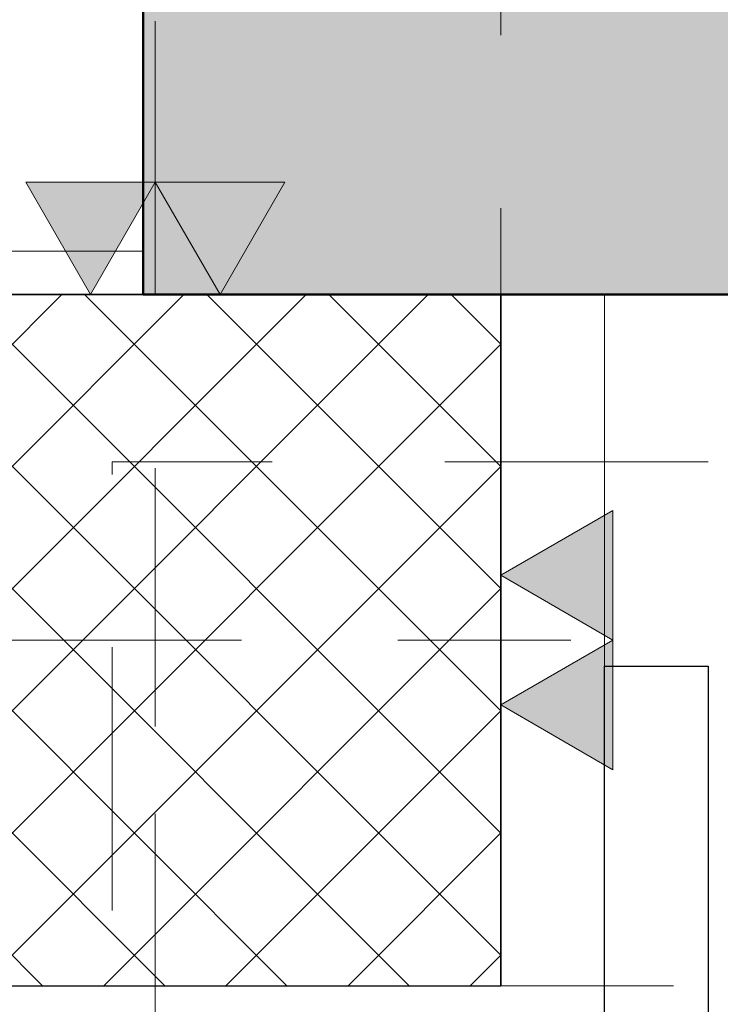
# Model space of a CAD drawing. Header units: metres. Extents: x -180 to 4, y -50 to 6.
# Tile 38 of 44: x -175.499 to -175.094, y -11.908 to -11.338. Entities that reach past the tile are written whole.
import ezdxf

# ---------------------------------------------------------------- set-up
doc = ezdxf.new("R2010")
doc.units = ezdxf.units.M
doc.header["$LTSCALE"] = 0.05
doc.header["$PDMODE"] = 1
doc.header["$PDSIZE"] = -2
for name, pattern in [('ISO-10 Strichpunktlinie', [4.699, 3.048, -0.762, 0.127, -0.762]), ('Linienart-20', [2.116531, 1.058062, -1.058469]), ('Linienart-53', [5.291531, 3.175, -1.058062, 0.352704, -0.705764])]:
    doc.linetypes.add(name, pattern=pattern)
doc.layers.get('0').update_dxf_attribs({"lineweight": 25})
for name, color, linetype, lineweight, true_color in [('30 -33 Aussenwände- 3 Aussenstützen', 7, 'Continuous', 50, 0x0000dd), ('30 -33 Aussenwände- 7 Fassade_ Elemente', 7, 'Continuous', 9, 0x00aacc), ('30 -35 Decken- 1 Konstruktion-Träger- Stahlbeton', 7, 'Continuous', 13, 0x33aa00), ('70 -72 Beschriftung- 1 Beschriftung allgemein', 7, 'Continuous', 9, 0xff6633), ('70 -72 Beschriftung- 2 Beschriftung Bauteile', 7, 'Continuous', 9, 0x9999ff), ('70 -72 Beschriftung- 7 Detailverweise Linie', 7, 'Continuous', 9, 0x00dd00), ('70 -75 Raumstempel- 1 Raumstempel', 1, 'Continuous', 50, 0xff0000), ('70 -76 Bemaßung- 2 Allgemein', 7, 'Continuous', 5, 0x6666cc)]:
    doc.layers.add(name, color=color, linetype=linetype, lineweight=lineweight, true_color=true_color)
doc.layers.add('70 -71 Achsen- 1 Gebäudeachsen', color=7, linetype='Linienart-53', lineweight=18)
doc.layers.add('Keine', color=7, linetype='Continuous', lineweight=9)
doc.styles.add('Arial', font='arial.ttf')
doc.dimstyles.new('k+k 1_50', dxfattribs={"dimtxt": 0.160649, "dimasz": 0.05302, "dimexe": 0.05, "dimexo": 0.15, "dimgap": 0.01, "dimtad": 1, "dimdec": 3, "dimtxsty": 'Arial', "dimblk": 'VW_SLASH', "dimblk1": 'VW_SLASH', "dimblk2": 'VW_SLASH', "dimcen": 0, "dimdle": 0.05, "dimadec": 3, "dimazin": 0, "dimtfac": 0.75, "dimtdec": 3, "dimtix": 1, "dimtmove": 0, "dimatfit": 0, "dimldrblk": 'VW_SLASH-1', "dimfxl": 0.125, "dimfxlon": 1, "dimfrac": 2, "dimtolj": 1, "dimarcsym": 0})
doc.dimstyles.new('k+k_klein', dxfattribs={"dimtxt": 0.160649, "dimasz": 0.05302, "dimexe": 0.05, "dimexo": 0.15, "dimgap": 0.005, "dimtad": 1, "dimdec": 3, "dimtxsty": 'Arial', "dimblk": 'VW_SLASH-2', "dimblk1": 'VW_SLASH-2', "dimblk2": 'VW_SLASH-2', "dimcen": 0, "dimdle": 0.025, "dimadec": 3, "dimazin": 0, "dimtfac": 0.75, "dimtdec": 3, "dimtix": 1, "dimtmove": 0, "dimatfit": 0, "dimldrblk": 'VW_FILLEDARROW', "dimfxl": 0.1, "dimfxlon": 1, "dimfrac": 2, "dimtolj": 1, "dimarcsym": 0})

# ---------------------------------------------------------------- blocks, each defined once
blk = doc.blocks.new('Gruppe-608')
at = {"color": 255}
blk.add_wipeout([(-176.018, -11.69704), (-176.018, -8.69704), (-175.221, -8.69704), (-175.221, -11.69704)], dxfattribs=at).dxf.layer = '30 -33 Aussenwände- 7 Fassade_ Elemente'
at = {"layer": '30 -33 Aussenwände- 7 Fassade_ Elemente'}
for p, q in [((-175.421, -11.64704), (-175.421, -11.74704)), ((-175.471, -11.69704), (-175.371, -11.69704))]:
    blk.add_line(p, q, dxfattribs=at)
at = {"color": 255}
blk.add_wipeout([(-175.776, -11.47204), (-175.428, -11.47204), (-175.428, -8.92204), (-175.776, -8.92204), (-175.776, -8.76704), (-176.018, -8.76704), (-176.018, -11.62704), (-175.776, -11.62704)], dxfattribs=at).dxf.layer = '30 -33 Aussenwände- 7 Fassade_ Elemente'
at = {"layer": '30 -33 Aussenwände- 7 Fassade_ Elemente', "flags": 128}
blk.add_lwpolyline([(-175.776, -11.47204), (-175.428, -11.47204), (-175.428, -8.92204), (-175.776, -8.92204), (-175.776, -8.76704), (-176.018, -8.76704), (-176.018, -11.62704), (-175.776, -11.62704)], close=True, dxfattribs=at)
blk = doc.blocks.new('Gruppe-681')
at = {"color": 255}
blk.add_wipeout([(-167.821, -12.29404), (-175.421, -12.29404), (-175.421, -11.49704), (-167.821, -11.49704)], dxfattribs=at).dxf.layer = '30 -33 Aussenwände- 7 Fassade_ Elemente'
at = {"layer": '30 -33 Aussenwände- 7 Fassade_ Elemente'}
for p, q in [((-175.421, -11.74704), (-175.421, -11.64704)), ((-175.471, -11.69704), (-175.371, -11.69704))]:
    blk.add_line(p, q, dxfattribs=at)
at = {"color": 255}
blk.add_wipeout([(-168.081, -12.05204), (-168.081, -11.49704), (-175.161, -11.49704), (-175.161, -12.05204), (-175.351, -12.05204), (-175.351, -12.29404), (-167.891, -12.29404), (-167.891, -12.05204)], dxfattribs=at).dxf.layer = '30 -33 Aussenwände- 7 Fassade_ Elemente'
at = {"layer": '30 -33 Aussenwände- 7 Fassade_ Elemente', "flags": 128}
blk.add_lwpolyline([(-175.161, -11.49704), (-175.161, -12.05204), (-175.351, -12.05204), (-175.351, -12.29404)], dxfattribs=at)
at = {"color": 255, "lineweight": 25}
blk.add_wipeout([(-175.161, -11.71204), (-175.101, -11.71204), (-175.101, -12.05204), (-175.161, -12.05204)], dxfattribs=at).dxf.layer = '30 -33 Aussenwände- 7 Fassade_ Elemente'
at = {"layer": '30 -33 Aussenwände- 7 Fassade_ Elemente', "lineweight": 25, "flags": 128}
blk.add_lwpolyline([(-175.161, -11.71204), (-175.101, -11.71204), (-175.101, -12.05204), (-175.161, -12.05204)], close=True, dxfattribs=at)
blk = doc.blocks.new('Gruppe-694')
at = {"layer": '30 -33 Aussenwände- 7 Fassade_ Elemente'}
for p, q in [((-175.421, -11.74704), (-175.421, -11.64704)), ((-175.471, -11.69704), (-175.371, -11.69704))]:
    blk.add_line(p, q, dxfattribs=at)
at = {"layer": '70 -72 Beschriftung- 1 Beschriftung allgemein', "flags": 128}
blk.add_lwpolyline([(-175.421, -11.89704), (-175.621, -11.89704), (-175.621, -11.49704)], dxfattribs=at)
blk = doc.blocks.new('Gruppe-3989')
at = {"layer": '30 -33 Aussenwände- 3 Aussenstützen', "linetype": 'Continuous', "lineweight": 9, "transparency": 33554687}
for p, q in [((-175.421, -11.64704), (-175.421, -11.74704)), ((-175.471, -11.69704), (-175.371, -11.69704))]:
    blk.add_line(p, q, dxfattribs=at)
blk = doc.blocks.new('Gruppe-3990')
at = {"color": 255, "lineweight": 25, "transparency": 33554687}
blk.add_wipeout([(-175.221, -11.49704), (-175.621, -11.49704), (-175.621, -11.89704), (-175.221, -11.89704)], dxfattribs=at).dxf.layer = '30 -33 Aussenwände- 3 Aussenstützen'
at = {"layer": '30 -33 Aussenwände- 3 Aussenstützen', "linetype": 'Continuous', "lineweight": 9, "transparency": 33554687}
h = blk.add_hatch(dxfattribs=at)
h.set_pattern_fill('Beton 1mm SRF', style=0, pattern_type=2)
h.set_pattern_definition([(45, (0, 0), (0.03535534, -0.03535534), []), (-45, (0, 0), (0.03535534, 0.03535534), [])])
h.paths.add_polyline_path([(-175.221, -11.49704), (-175.621, -11.49704), (-175.621, -11.89704), (-175.221, -11.89704)])
at = {"layer": '30 -33 Aussenwände- 3 Aussenstützen', "lineweight": 25, "transparency": 33554687, "flags": 128}
blk.add_lwpolyline([(-175.221, -11.49704), (-175.621, -11.49704), (-175.621, -11.89704), (-175.221, -11.89704)], close=True, dxfattribs=at)
at = {"layer": '30 -33 Aussenwände- 3 Aussenstützen', "transparency": 33554687}
blk.add_blockref('Gruppe-3989', (0, 0), dxfattribs=at)
blk = doc.blocks.new('Gruppe-3991')
at = {"layer": '30 -33 Aussenwände- 3 Aussenstützen', "color": 7}
blk.add_blockref('Gruppe-3990', (0, 0), dxfattribs=at)
at = {"layer": '30 -33 Aussenwände- 3 Aussenstützen', "color": 0, "flags": 1}
for tag in ['instanceID', 'IFC_UUID']:
    blk.add_attdef(tag, (-175.621, -11.89704), '', height=0.00018, dxfattribs=at)
blk = doc.blocks.new('Gruppe-4629')
at = {"layer": '30 -35 Decken- 1 Konstruktion-Träger- Stahlbeton', "color": 7, "linetype": 'Linienart-20', "lineweight": 13, "transparency": 33554687}
for p, q in [((-175.221, -11.49704), (-160.421, -11.49704)), ((-175.221, -11.89704), (-160.421, -11.89704))]:
    blk.add_line(p, q, dxfattribs=at)
at = {"layer": '30 -35 Decken- 1 Konstruktion-Träger- Stahlbeton', "color": 7, "linetype": 'Continuous', "lineweight": 35, "transparency": 33554687, "flags": 128}
blk.add_lwpolyline([(-175.221, -11.49704), (-175.221, -11.89704)], dxfattribs=at)
at = {"layer": '30 -35 Decken- 1 Konstruktion-Träger- Stahlbeton', "color": 0, "flags": 1}
for tag in ['instanceID', 'IFC_UUID']:
    blk.add_attdef(tag, (-175.221, -11.89704), '', height=0.00018, dxfattribs=at)
blk = doc.blocks.new('Gruppe-4630')
at = {"layer": '30 -35 Decken- 1 Konstruktion-Träger- Stahlbeton', "color": 7, "linetype": 'Linienart-20', "lineweight": 13, "transparency": 33554687}
blk.add_line((-175.221, -0.64704), (-175.221, -11.49704), dxfattribs=at)
at = {"layer": '30 -35 Decken- 1 Konstruktion-Träger- Stahlbeton', "color": 7, "linetype": 'Continuous', "lineweight": 35, "transparency": 33554687, "flags": 128}
blk.add_lwpolyline([(-175.221, -11.49704), (-175.621, -11.49704)], dxfattribs=at)
at = {"layer": '30 -35 Decken- 1 Konstruktion-Träger- Stahlbeton', "color": 0, "flags": 1}
for tag in ['instanceID', 'IFC_UUID']:
    blk.add_attdef(tag, (-175.621, -11.49704), '', height=0.00018, dxfattribs=at)
blk = doc.blocks.new('_02-OG2_Tragwerk (2D)')
at = {"layer": '30 -33 Aussenwände- 7 Fassade_ Elemente', "color": 7}
blk.add_blockref('Gruppe-608', (0, 0), dxfattribs=at)
blk.add_blockref('Gruppe-681', (0, 0), dxfattribs=at)
blk.add_blockref('Gruppe-694', (0, 0), dxfattribs=at)
at = {"layer": '30 -33 Aussenwände- 3 Aussenstützen'}
blk.add_blockref('Gruppe-3991', (0, 0), dxfattribs=at)
at = {"layer": '30 -35 Decken- 1 Konstruktion-Träger- Stahlbeton'}
for name in ['Gruppe-4630', 'Gruppe-4629']:
    blk.add_blockref(name, (0, 0), dxfattribs=at)
blk = doc.blocks.new('_OG2_2D (2D)')
at = {"layer": '70 -75 Raumstempel- 1 Raumstempel', "linetype": 'Continuous', "lineweight": 0, "true_color": 0xff0000}
blk.add_hatch(color=1, dxfattribs=at).paths.add_polyline_path([(-168.16599996, -11.79704198), (-175.07599996, -11.79704198), (-175.07599996, -11.49704198), (-175.42799996, -11.49704198), (-175.42799996, -8.89704198), (-175.22099996, -8.89704198), (-175.22099996, -8.49704198), (-175.42799996, -8.49704198), (-175.42799996, -0.64704198), (-167.94599996, -0.64704198), (-167.94599996, -8.49704198), (-168.02099996, -8.49704198), (-168.02099996, -8.89704198), (-167.94599996, -8.89704198), (-167.94599996, -11.49704198), (-168.16599996, -11.49704198)])
at = {"layer": '70 -72 Beschriftung- 7 Detailverweise Linie', "linetype": 'ISO-10 Strichpunktlinie', "flags": 128}
blk.add_lwpolyline([(-167.84599996, -12.39680172), (-175.44599996, -12.39680172), (-175.44599996, -11.59389833), (-167.84599996, -11.59389833)], close=True, dxfattribs=at)
at = {"layer": '70 -75 Raumstempel- 1 Raumstempel', "flags": 128}
blk.add_lwpolyline([(-168.16599996, -11.79704198), (-175.07599996, -11.79704198), (-175.07599996, -11.49704198), (-175.42799996, -11.49704198), (-175.42799996, -8.89704198), (-175.22099996, -8.89704198), (-175.22099996, -8.49704198), (-175.42799996, -8.49704198), (-175.42799996, -0.64704198), (-167.94599996, -0.64704198), (-167.94599996, -8.49704198), (-168.02099996, -8.49704198), (-168.02099996, -8.89704198), (-167.94599996, -8.89704198), (-167.94599996, -11.49704198), (-168.16599996, -11.49704198)], close=True, dxfattribs=at)
blk = doc.blocks.new('VW_SLASH')
at = {"color": 0, "linetype": 'ByBlock', "lineweight": -2, "transparency": 16777216}
blk.add_line((0.943, 0), (-1, 0), dxfattribs=at)
at = {"color": 0, "lineweight": 20, "transparency": 16777216, "flags": 128}
blk.add_lwpolyline([(0.5, 0.5), (-0.5, -0.5)], dxfattribs=at)
blk = doc.blocks.new('*D10561')
at = {"layer": '70 -76 Bemaßung- 2 Allgemein', "color": 0, "lineweight": -2}
for p, q in [((-176.018, -12.91904), (-176.018, -13.09404)), ((-175.428, -12.91904), (-175.428, -13.09404)), ((-175.48102, -13.04404), (-175.96498, -13.04404))]:
    blk.add_line(p, q, dxfattribs=at)
at = {"layer": 'Defpoints', "color": 0}
for p in [(-175.428, -11.47204), (-176.018, -11.65704), (-176.018, -13.04404)]:
    blk.add_point(p, dxfattribs=at)
at = {"layer": '70 -76 Bemaßung- 2 Allgemein', "color": 0, "lineweight": -2, "xscale": 0.05302001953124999, "yscale": 0.05302001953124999, "zscale": 0.05302001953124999, "rotation": 180}
blk.add_blockref('VW_SLASH', (-176.018, -13.04404), dxfattribs=at)
at = {"layer": '70 -76 Bemaßung- 2 Allgemein', "color": 0, "lineweight": -2, "xscale": 0.05302001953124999, "yscale": 0.05302001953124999, "zscale": 0.05302001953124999}
blk.add_blockref('VW_SLASH', (-175.428, -13.04404), dxfattribs=at)
at = {"layer": '70 -76 Bemaßung- 2 Allgemein', "color": 0, "insert": (-175.723, -12.98264), "char_height": 0.100689, "attachment_point": 5, "style": 'Arial'}
blk.add_mtext('\\A1;59', dxfattribs=at)
blk = doc.blocks.new('VW_SLASH-1')
at = {"color": 0, "linetype": 'ByBlock', "lineweight": -2, "transparency": 16777216}
blk.add_line((0.943, 0), (-1, 0), dxfattribs=at)
at = {"color": 0, "lineweight": 5, "transparency": 16777216, "flags": 128}
blk.add_lwpolyline([(0.5, 0.5), (-0.5, -0.5)], dxfattribs=at)
blk = doc.blocks.new('*D10562')
at = {"layer": '70 -76 Bemaßung- 2 Allgemein', "color": 0, "lineweight": -2}
for p, q in [((-175.428, -12.91904), (-175.428, -13.09404)), ((-167.946, -12.91904), (-167.946, -13.09404)), ((-167.99902, -13.04404), (-175.37498, -13.04404))]:
    blk.add_line(p, q, dxfattribs=at)
at = {"layer": 'Defpoints', "color": 0}
for p in [(-175.428, -11.47204), (-167.946, -11.49704), (-175.428, -13.04404)]:
    blk.add_point(p, dxfattribs=at)
at = {"layer": '70 -76 Bemaßung- 2 Allgemein', "color": 0, "lineweight": -2, "xscale": 0.05302001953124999, "yscale": 0.05302001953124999, "zscale": 0.05302001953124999, "rotation": 180}
blk.add_blockref('VW_SLASH', (-175.428, -13.04404), dxfattribs=at)
at = {"layer": '70 -76 Bemaßung- 2 Allgemein', "color": 0, "lineweight": -2, "xscale": 0.05302001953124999, "yscale": 0.05302001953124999, "zscale": 0.05302001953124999}
blk.add_blockref('VW_SLASH', (-167.946, -13.04404), dxfattribs=at)
at = {"layer": '70 -76 Bemaßung- 2 Allgemein', "color": 0, "insert": (-171.687, -12.9568), "char_height": 0.1006887, "attachment_point": 5, "style": 'Arial'}
blk.add_mtext('\\A1;7,48\\S2^ ;', dxfattribs=at)
blk = doc.blocks.new('*D10594')
at = {"layer": '70 -76 Bemaßung- 2 Allgemein', "color": 0, "lineweight": -2}
for p, q in [((-176.643, -0.34704), (-176.818, -0.34704)), ((-176.768, -11.65902), (-176.768, -0.40006)), ((-176.643, -11.71204), (-176.818, -11.71204))]:
    blk.add_line(p, q, dxfattribs=at)
at = {"layer": 'Defpoints', "color": 0}
for p in [(-176.768, -0.34704), (-175.076, -0.34704), (-175.101, -11.71204)]:
    blk.add_point(p, dxfattribs=at)
at = {"layer": '70 -76 Bemaßung- 2 Allgemein', "color": 0, "lineweight": -2, "xscale": 0.05302001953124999, "yscale": 0.05302001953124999, "zscale": 0.05302001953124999}
for p, rotation in [((-176.768, -0.34704), 90), ((-176.768, -11.71204), 270)]:
    blk.add_blockref('VW_SLASH', p, dxfattribs=dict(at, rotation=rotation))
at = {"layer": '70 -76 Bemaßung- 2 Allgemein', "color": 0, "insert": (-176.85519, -6.02954), "char_height": 0.1006887, "attachment_point": 5, "rotation": 90, "style": 'Arial'}
blk.add_mtext('\\A1;11,36\\S5^ ;', dxfattribs=at)
blk = doc.blocks.new('*D10595')
at = {"layer": '70 -76 Bemaßung- 2 Allgemein', "color": 0, "lineweight": -2}
for p, q in [((-176.643, -11.71204), (-176.818, -11.71204)), ((-176.768, -12.24102), (-176.768, -11.76506)), ((-176.643, -12.29404), (-176.818, -12.29404))]:
    blk.add_line(p, q, dxfattribs=at)
at = {"layer": 'Defpoints', "color": 0}
for p in [(-176.768, -11.71204), (-175.101, -11.71204), (-175.381, -12.29404)]:
    blk.add_point(p, dxfattribs=at)
at = {"layer": '70 -76 Bemaßung- 2 Allgemein', "color": 0, "lineweight": -2, "xscale": 0.05302001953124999, "yscale": 0.05302001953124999, "zscale": 0.05302001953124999}
for p, rotation in [((-176.768, -11.71204), 90), ((-176.768, -12.29404), 270)]:
    blk.add_blockref('VW_SLASH', p, dxfattribs=dict(at, rotation=rotation))
at = {"layer": '70 -76 Bemaßung- 2 Allgemein', "color": 0, "insert": (-176.84618, -12.00304), "char_height": 0.1006887, "attachment_point": 5, "rotation": 90, "style": 'Arial'}
blk.add_mtext('\\A1;58\\S2^ ;', dxfattribs=at)
blk = doc.blocks.new('*D10904')
at = {"layer": '70 -76 Bemaßung- 2 Allgemein', "color": 0, "lineweight": -2}
for p, q in [((-175.421, -44.14704), (-175.421, -44.32204)), ((-175.221, -44.14704), (-175.221, -44.32204)), ((-175.27402, -44.27204), (-175.36798, -44.27204))]:
    blk.add_line(p, q, dxfattribs=at)
at = {"layer": 'Defpoints', "color": 0}
for p in [(-175.221, -11.89704), (-175.421, -41.29404), (-175.421, -44.27204)]:
    blk.add_point(p, dxfattribs=at)
at = {"layer": '70 -76 Bemaßung- 2 Allgemein', "color": 0, "lineweight": -2, "xscale": 0.05302001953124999, "yscale": 0.05302001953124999, "zscale": 0.05302001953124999, "rotation": 180}
blk.add_blockref('VW_SLASH', (-175.421, -44.27204), dxfattribs=at)
at = {"layer": '70 -76 Bemaßung- 2 Allgemein', "color": 0, "lineweight": -2, "xscale": 0.05302001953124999, "yscale": 0.05302001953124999, "zscale": 0.05302001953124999}
blk.add_blockref('VW_SLASH', (-175.221, -44.27204), dxfattribs=at)
at = {"layer": '70 -76 Bemaßung- 2 Allgemein', "color": 0, "insert": (-175.321, -44.21064), "char_height": 0.100689, "attachment_point": 5, "style": 'Arial'}
blk.add_mtext('\\A1;20', dxfattribs=at)
blk = doc.blocks.new('*D10905')
at = {"layer": '70 -76 Bemaßung- 2 Allgemein', "color": 0, "lineweight": -2}
for p, q in [((-175.221, -44.14704), (-175.221, -44.32204)), ((-168.021, -44.14704), (-168.021, -44.32204)), ((-168.07402, -44.27204), (-175.16798, -44.27204))]:
    blk.add_line(p, q, dxfattribs=at)
at = {"layer": 'Defpoints', "color": 0}
for p in [(-175.221, -11.89704), (-168.021, -11.89704), (-175.221, -44.27204)]:
    blk.add_point(p, dxfattribs=at)
at = {"layer": '70 -76 Bemaßung- 2 Allgemein', "color": 0, "lineweight": -2, "xscale": 0.05302001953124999, "yscale": 0.05302001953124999, "zscale": 0.05302001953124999, "rotation": 180}
blk.add_blockref('VW_SLASH', (-175.221, -44.27204), dxfattribs=at)
at = {"layer": '70 -76 Bemaßung- 2 Allgemein', "color": 0, "lineweight": -2, "xscale": 0.05302001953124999, "yscale": 0.05302001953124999, "zscale": 0.05302001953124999}
blk.add_blockref('VW_SLASH', (-168.021, -44.27204), dxfattribs=at)
at = {"layer": '70 -76 Bemaßung- 2 Allgemein', "color": 0, "insert": (-171.621, -44.20158), "char_height": 0.100689, "attachment_point": 5, "style": 'Arial'}
blk.add_mtext('\\A1;7,20', dxfattribs=at)
blk = doc.blocks.new('*D11127')
at = {"layer": '70 -76 Bemaßung- 2 Allgemein', "color": 0, "lineweight": -2}
for p, q in [((-175.421, -43.64704), (-175.421, -43.82204)), ((-175.221, -43.64704), (-175.221, -43.82204)), ((-175.27402, -43.77204), (-175.36798, -43.77204))]:
    blk.add_line(p, q, dxfattribs=at)
at = {"layer": 'Defpoints', "color": 0}
for p in [(-175.221, -11.89704), (-175.421, -40.79404), (-175.421, -43.77204)]:
    blk.add_point(p, dxfattribs=at)
at = {"layer": '70 -76 Bemaßung- 2 Allgemein', "color": 0, "lineweight": -2, "xscale": 0.05302001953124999, "yscale": 0.05302001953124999, "zscale": 0.05302001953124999, "rotation": 180}
blk.add_blockref('VW_SLASH', (-175.421, -43.77204), dxfattribs=at)
at = {"layer": '70 -76 Bemaßung- 2 Allgemein', "color": 0, "lineweight": -2, "xscale": 0.05302001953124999, "yscale": 0.05302001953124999, "zscale": 0.05302001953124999}
blk.add_blockref('VW_SLASH', (-175.221, -43.77204), dxfattribs=at)
at = {"layer": '70 -76 Bemaßung- 2 Allgemein', "color": 0, "insert": (-175.321, -43.71064), "char_height": 0.100689, "attachment_point": 5, "style": 'Arial'}
blk.add_mtext('\\A1;20', dxfattribs=at)
blk = doc.blocks.new('*D11128')
at = {"layer": '70 -76 Bemaßung- 2 Allgemein', "color": 0, "lineweight": -2}
for p, q in [((-175.221, -43.64704), (-175.221, -43.82204)), ((-168.021, -43.64704), (-168.021, -43.82204)), ((-168.07402, -43.77204), (-175.16798, -43.77204))]:
    blk.add_line(p, q, dxfattribs=at)
at = {"layer": 'Defpoints', "color": 0}
for p in [(-175.221, -11.89704), (-168.021, -11.89704), (-175.221, -43.77204)]:
    blk.add_point(p, dxfattribs=at)
at = {"layer": '70 -76 Bemaßung- 2 Allgemein', "color": 0, "lineweight": -2, "xscale": 0.05302001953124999, "yscale": 0.05302001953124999, "zscale": 0.05302001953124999, "rotation": 180}
blk.add_blockref('VW_SLASH', (-175.221, -43.77204), dxfattribs=at)
at = {"layer": '70 -76 Bemaßung- 2 Allgemein', "color": 0, "lineweight": -2, "xscale": 0.05302001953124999, "yscale": 0.05302001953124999, "zscale": 0.05302001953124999}
blk.add_blockref('VW_SLASH', (-168.021, -43.77204), dxfattribs=at)
at = {"layer": '70 -76 Bemaßung- 2 Allgemein', "color": 0, "insert": (-171.621, -43.70158), "char_height": 0.100689, "attachment_point": 5, "style": 'Arial'}
blk.add_mtext('\\A1;7,20', dxfattribs=at)
blk = doc.blocks.new('*D11200')
at = {"layer": '70 -76 Bemaßung- 2 Allgemein', "color": 0, "lineweight": -2}
for p, q in [((-177.143, -8.89704), (-177.318, -8.89704)), ((-177.268, -11.44402), (-177.268, -8.95006)), ((-177.143, -11.49704), (-177.318, -11.49704))]:
    blk.add_line(p, q, dxfattribs=at)
at = {"layer": 'Defpoints', "color": 0}
for p in [(-177.268, -8.89704), (-82.721, -8.89704), (-175.221, -11.49704)]:
    blk.add_point(p, dxfattribs=at)
at = {"layer": '70 -76 Bemaßung- 2 Allgemein', "color": 0, "lineweight": -2, "xscale": 0.05302001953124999, "yscale": 0.05302001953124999, "zscale": 0.05302001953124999}
for p, rotation in [((-177.268, -8.89704), 90), ((-177.268, -11.49704), 270)]:
    blk.add_blockref('VW_SLASH', p, dxfattribs=dict(at, rotation=rotation))
at = {"layer": '70 -76 Bemaßung- 2 Allgemein', "color": 0, "insert": (-177.33846, -10.19704), "char_height": 0.100689, "attachment_point": 5, "rotation": 90, "style": 'Arial'}
blk.add_mtext('\\A1;2,60', dxfattribs=at)
blk = doc.blocks.new('*D11201')
at = {"layer": '70 -76 Bemaßung- 2 Allgemein', "color": 0, "lineweight": -2}
for p, q in [((-177.143, -11.49704), (-177.318, -11.49704)), ((-177.268, -11.64402), (-177.268, -11.55006)), ((-177.143, -11.69704), (-177.318, -11.69704))]:
    blk.add_line(p, q, dxfattribs=at)
at = {"layer": 'Defpoints', "color": 0}
for p in [(-177.268, -11.49704), (-175.221, -11.49704), (-176.768, -11.69704)]:
    blk.add_point(p, dxfattribs=at)
at = {"layer": '70 -76 Bemaßung- 2 Allgemein', "color": 0, "lineweight": -2, "xscale": 0.05302001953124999, "yscale": 0.05302001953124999, "zscale": 0.05302001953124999}
for p, rotation in [((-177.268, -11.49704), 90), ((-177.268, -11.69704), 270)]:
    blk.add_blockref('VW_SLASH', p, dxfattribs=dict(at, rotation=rotation))
at = {"layer": '70 -76 Bemaßung- 2 Allgemein', "color": 0, "insert": (-177.3294, -11.59704), "char_height": 0.100689, "attachment_point": 5, "rotation": 90, "style": 'Arial'}
blk.add_mtext('\\A1;20', dxfattribs=at)
blk = doc.blocks.new('VW_SLASH-2')
at = {"color": 0, "linetype": 'ByBlock', "lineweight": -2, "transparency": 16777216}
blk.add_line((0.472, 0), (-1, 0), dxfattribs=at)
at = {"color": 0, "lineweight": 5, "transparency": 16777216, "flags": 128}
blk.add_lwpolyline([(0.5, 0.5), (-0.5, -0.5)], dxfattribs=at)
blk = doc.blocks.new('*D11373')
at = {"layer": '70 -76 Bemaßung- 2 Allgemein', "color": 0, "lineweight": -2}
for p, q in [((-176.018, -14.44404), (-176.018, -14.59404)), ((-175.421, -14.44404), (-175.421, -14.59404)), ((-175.47402, -14.54404), (-175.96498, -14.54404))]:
    blk.add_line(p, q, dxfattribs=at)
at = {"layer": 'Defpoints', "color": 0}
for p in [(-176.018, -11.64704), (-175.421, -11.69704), (-176.018, -14.54404)]:
    blk.add_point(p, dxfattribs=at)
at = {"layer": '70 -76 Bemaßung- 2 Allgemein', "color": 0, "lineweight": -2, "xscale": 0.05302001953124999, "yscale": 0.05302001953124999, "zscale": 0.05302001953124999, "rotation": 180}
blk.add_blockref('VW_SLASH-2', (-176.018, -14.54404), dxfattribs=at)
at = {"layer": '70 -76 Bemaßung- 2 Allgemein', "color": 0, "lineweight": -2, "xscale": 0.05302001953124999, "yscale": 0.05302001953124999, "zscale": 0.05302001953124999}
blk.add_blockref('VW_SLASH-2', (-175.421, -14.54404), dxfattribs=at)
at = {"layer": '70 -76 Bemaßung- 2 Allgemein', "color": 0, "insert": (-175.7195, -14.47171), "char_height": 0.1006887, "attachment_point": 5, "style": 'Arial'}
blk.add_mtext('\\A1;59\\S7^ ;', dxfattribs=at)
blk = doc.blocks.new('VW_FILLEDARROW')
at = {"linetype": 'Continuous', "lineweight": 0, "transparency": 16777216}
blk.add_hatch(color=0, dxfattribs=at).paths.add_polyline_path([(-2.829, 0.758), (0, 0), (-2.829, -0.758)])
at = {"color": 0, "lineweight": 5, "transparency": 16777216, "flags": 128}
blk.add_lwpolyline([(-2.829, 0.758), (0, 0), (-2.829, -0.758)], close=True, dxfattribs=at)
blk = doc.blocks.new('*D11374')
at = {"layer": '70 -76 Bemaßung- 2 Allgemein', "color": 0, "lineweight": -2}
for p, q in [((-175.421, -14.44404), (-175.421, -14.59404)), ((-160.221, -14.44404), (-160.221, -14.59404)), ((-160.27402, -14.54404), (-175.36798, -14.54404))]:
    blk.add_line(p, q, dxfattribs=at)
at = {"layer": 'Defpoints', "color": 0}
for p in [(-175.421, -11.69704), (-160.221, -13.2864), (-175.421, -14.54404)]:
    blk.add_point(p, dxfattribs=at)
at = {"layer": '70 -76 Bemaßung- 2 Allgemein', "color": 0, "lineweight": -2, "xscale": 0.05302001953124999, "yscale": 0.05302001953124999, "zscale": 0.05302001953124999, "rotation": 180}
blk.add_blockref('VW_SLASH-2', (-175.421, -14.54404), dxfattribs=at)
at = {"layer": '70 -76 Bemaßung- 2 Allgemein', "color": 0, "lineweight": -2, "xscale": 0.05302001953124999, "yscale": 0.05302001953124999, "zscale": 0.05302001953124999}
blk.add_blockref('VW_SLASH-2', (-160.221, -14.54404), dxfattribs=at)
at = {"layer": '70 -76 Bemaßung- 2 Allgemein', "color": 0, "insert": (-167.821, -14.47858), "char_height": 0.100689, "attachment_point": 5, "style": 'Arial'}
blk.add_mtext('\\A1;15,20', dxfattribs=at)
blk = doc.blocks.new('*D11380')
at = {"layer": '70 -76 Bemaßung- 2 Allgemein', "color": 0, "lineweight": -2}
for p, q in [((-175.351, -13.94404), (-175.351, -14.09404)), ((-175.136, -13.94404), (-175.136, -14.09404)), ((-175.40402, -14.04404), (-175.45704, -14.04404)), ((-175.136, -14.04404), (-175.351, -14.04404)), ((-175.08298, -14.04404), (-175.02996, -14.04404))]:
    blk.add_line(p, q, dxfattribs=at)
at = {"layer": 'Defpoints', "color": 0}
for p in [(-175.136, -11.79704), (-175.351, -12.29404), (-175.351, -14.04404)]:
    blk.add_point(p, dxfattribs=at)
at = {"layer": '70 -76 Bemaßung- 2 Allgemein', "color": 0, "lineweight": -2, "xscale": 0.05302001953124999, "yscale": 0.05302001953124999, "zscale": 0.05302001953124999}
blk.add_blockref('VW_SLASH-2', (-175.351, -14.04404), dxfattribs=at)
at = {"layer": '70 -76 Bemaßung- 2 Allgemein', "color": 0, "lineweight": -2, "xscale": 0.05302001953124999, "yscale": 0.05302001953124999, "zscale": 0.05302001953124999, "rotation": 180}
blk.add_blockref('VW_SLASH-2', (-175.136, -14.04404), dxfattribs=at)
at = {"layer": '70 -76 Bemaßung- 2 Allgemein', "color": 0, "insert": (-174.9928, -13.95308), "char_height": 0.1006887, "attachment_point": 5, "style": 'Arial'}
blk.add_mtext('\\A1;21\\S5^ ;', dxfattribs=at)
blk = doc.blocks.new('*D11381')
at = {"layer": '70 -76 Bemaßung- 2 Allgemein', "color": 0, "lineweight": -2}
for p, q in [((-175.136, -13.94404), (-175.136, -14.09404)), ((-172.79267, -13.94404), (-172.79267, -14.09404)), ((-172.84569, -14.04404), (-175.08298, -14.04404))]:
    blk.add_line(p, q, dxfattribs=at)
at = {"layer": 'Defpoints', "color": 0}
for p in [(-175.136, -11.79704), (-172.79267, -11.79704), (-175.136, -14.04404)]:
    blk.add_point(p, dxfattribs=at)
at = {"layer": '70 -76 Bemaßung- 2 Allgemein', "color": 0, "lineweight": -2, "xscale": 0.05302001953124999, "yscale": 0.05302001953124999, "zscale": 0.05302001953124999, "rotation": 180}
blk.add_blockref('VW_SLASH-2', (-175.136, -14.04404), dxfattribs=at)
at = {"layer": '70 -76 Bemaßung- 2 Allgemein', "color": 0, "lineweight": -2, "xscale": 0.05302001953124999, "yscale": 0.05302001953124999, "zscale": 0.05302001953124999}
blk.add_blockref('VW_SLASH-2', (-172.79267, -14.04404), dxfattribs=at)
at = {"layer": '70 -76 Bemaßung- 2 Allgemein', "color": 0, "insert": (-173.96433, -13.95594), "char_height": 0.1006887, "attachment_point": 5, "style": 'Arial'}
blk.add_mtext('\\A1;2,34\\S3^ ;', dxfattribs=at)
blk = doc.blocks.new('*D11394')
at = {"layer": '70 -76 Bemaßung- 2 Allgemein', "color": 0, "lineweight": -2}
for p, q in [((-175.621, -13.44404), (-175.621, -13.59404)), ((-175.421, -13.44404), (-175.421, -13.59404)), ((-175.47402, -13.54404), (-175.56798, -13.54404))]:
    blk.add_line(p, q, dxfattribs=at)
at = {"layer": 'Defpoints', "color": 0}
for p in [(-175.621, -11.69704), (-175.421, -11.69704), (-175.621, -13.54404)]:
    blk.add_point(p, dxfattribs=at)
at = {"layer": '70 -76 Bemaßung- 2 Allgemein', "color": 0, "lineweight": -2, "xscale": 0.05302001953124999, "yscale": 0.05302001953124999, "zscale": 0.05302001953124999, "rotation": 180}
blk.add_blockref('VW_SLASH-2', (-175.621, -13.54404), dxfattribs=at)
at = {"layer": '70 -76 Bemaßung- 2 Allgemein', "color": 0, "lineweight": -2, "xscale": 0.05302001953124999, "yscale": 0.05302001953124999, "zscale": 0.05302001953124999}
blk.add_blockref('VW_SLASH-2', (-175.421, -13.54404), dxfattribs=at)
at = {"layer": '70 -76 Bemaßung- 2 Allgemein', "color": 0, "insert": (-175.521, -13.48264), "char_height": 0.100689, "attachment_point": 5, "style": 'Arial'}
blk.add_mtext('\\A1;20', dxfattribs=at)
blk = doc.blocks.new('*D11395')
at = {"layer": '70 -76 Bemaßung- 2 Allgemein', "color": 0, "lineweight": -2}
for p, q in [((-175.421, -13.44404), (-175.421, -13.59404)), ((-175.221, -13.44404), (-175.221, -13.59404)), ((-175.27402, -13.54404), (-175.36798, -13.54404))]:
    blk.add_line(p, q, dxfattribs=at)
at = {"layer": 'Defpoints', "color": 0}
for p in [(-175.221, -11.49704), (-175.421, -11.69704), (-175.421, -13.54404)]:
    blk.add_point(p, dxfattribs=at)
at = {"layer": '70 -76 Bemaßung- 2 Allgemein', "color": 0, "lineweight": -2, "xscale": 0.05302001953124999, "yscale": 0.05302001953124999, "zscale": 0.05302001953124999, "rotation": 180}
blk.add_blockref('VW_SLASH-2', (-175.421, -13.54404), dxfattribs=at)
at = {"layer": '70 -76 Bemaßung- 2 Allgemein', "color": 0, "lineweight": -2, "xscale": 0.05302001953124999, "yscale": 0.05302001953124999, "zscale": 0.05302001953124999}
blk.add_blockref('VW_SLASH-2', (-175.221, -13.54404), dxfattribs=at)
at = {"layer": '70 -76 Bemaßung- 2 Allgemein', "color": 0, "insert": (-175.321, -13.48264), "char_height": 0.100689, "attachment_point": 5, "style": 'Arial'}
blk.add_mtext('\\A1;20', dxfattribs=at)
blk = doc.blocks.new('*D11396')
at = {"layer": '70 -76 Bemaßung- 2 Allgemein', "color": 0, "lineweight": -2}
for p, q in [((-175.221, -13.44404), (-175.221, -13.59404)), ((-168.021, -13.44404), (-168.021, -13.59404)), ((-168.07402, -13.54404), (-175.16798, -13.54404))]:
    blk.add_line(p, q, dxfattribs=at)
at = {"layer": 'Defpoints', "color": 0}
for p in [(-175.221, -11.49704), (-168.021, -11.49704), (-175.221, -13.54404)]:
    blk.add_point(p, dxfattribs=at)
at = {"layer": '70 -76 Bemaßung- 2 Allgemein', "color": 0, "lineweight": -2, "xscale": 0.05302001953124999, "yscale": 0.05302001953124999, "zscale": 0.05302001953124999, "rotation": 180}
blk.add_blockref('VW_SLASH-2', (-175.221, -13.54404), dxfattribs=at)
at = {"layer": '70 -76 Bemaßung- 2 Allgemein', "color": 0, "lineweight": -2, "xscale": 0.05302001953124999, "yscale": 0.05302001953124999, "zscale": 0.05302001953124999}
blk.add_blockref('VW_SLASH-2', (-168.021, -13.54404), dxfattribs=at)
at = {"layer": '70 -76 Bemaßung- 2 Allgemein', "color": 0, "insert": (-171.621, -13.47358), "char_height": 0.100689, "attachment_point": 5, "style": 'Arial'}
blk.add_mtext('\\A1;7,20', dxfattribs=at)
blk = doc.blocks.new('Gruppe-10519')
at = {"layer": '70 -72 Beschriftung- 2 Beschriftung Bauteile', "linetype": 'Continuous', "lineweight": 0}
for points in [[(-175.421, -11.43209), (-175.4585, -11.49704), (-175.496, -11.43209)], [(-175.346, -11.43209), (-175.3835, -11.49704), (-175.421, -11.43209)]]:
    blk.add_hatch(color=254, dxfattribs=at).paths.add_polyline_path(points)
at = {"layer": '70 -72 Beschriftung- 2 Beschriftung Bauteile', "linetype": 'Continuous', "lineweight": 9, "flags": 128}
for points in [[(-175.421, -11.43209), (-175.4585, -11.49704), (-175.496, -11.43209)], [(-175.346, -11.43209), (-175.3835, -11.49704), (-175.421, -11.43209)]]:
    blk.add_lwpolyline(points, close=True, dxfattribs=at)
at = {"layer": '70 -72 Beschriftung- 2 Beschriftung Bauteile', "linetype": 'Continuous', "lineweight": 5}
blk.add_point((-175.421, -11.49704), dxfattribs=at)
blk = doc.blocks.new('Gruppe-10520')
at = {"layer": '70 -72 Beschriftung- 2 Beschriftung Bauteile', "linetype": 'Continuous', "lineweight": 0}
for points in [[(-175.15605, -11.69704), (-175.221, -11.65954), (-175.15605, -11.62204)], [(-175.15605, -11.77204), (-175.221, -11.73454), (-175.15605, -11.69704)]]:
    blk.add_hatch(color=254, dxfattribs=at).paths.add_polyline_path(points)
at = {"layer": '70 -72 Beschriftung- 2 Beschriftung Bauteile', "linetype": 'Continuous', "lineweight": 9, "flags": 128}
for points in [[(-175.15605, -11.69704), (-175.221, -11.65954), (-175.15605, -11.62204)], [(-175.15605, -11.77204), (-175.221, -11.73454), (-175.15605, -11.69704)]]:
    blk.add_lwpolyline(points, close=True, dxfattribs=at)
at = {"layer": '70 -72 Beschriftung- 2 Beschriftung Bauteile', "linetype": 'Continuous', "lineweight": 5}
blk.add_point((-175.221, -11.69704), dxfattribs=at)
blk = doc.blocks.new('_Achsen (3D)')
at = {"layer": '70 -71 Achsen- 1 Gebäudeachsen', "transparency": 33554687}
for p, q in [((-175.421, 3.79996), (-175.421, -46.17204)), ((-179.668, -11.69704), (3.826, -11.69704))]:
    blk.add_line(p, q, dxfattribs=at)
blk = doc.blocks.new('Gruppe-9763')
at = {"layer": '70 -76 Bemaßung- 2 Allgemein'}
for base, p1, p2, text, picture, middle in [((-176.018, -13.04404), (-175.428, -11.47204), (-176.018, -11.65704), '59', '*D10561', (-175.723, -12.98264)), ((-175.428, -13.04404), (-167.946, -11.49704), (-175.428, -11.47204), '7,48\\S2^ ;', '*D10562', (-171.687, -12.9568))]:
    dim = blk.add_linear_dim(base=base, p1=p1, p2=p2, text=text, dimstyle='k+k 1_50', override={"dimtxt": 0.100689, "dimgap": 0.01, "dimpost": '<>', "dimtxsty": 'Arial', "dimtmove": 2}, dxfattribs=at)
    dim.commit()
    dim.dimension.update_dxf_attribs({"geometry": picture, "text_midpoint": middle})
blk = doc.blocks.new('Gruppe-9765')
at = {"layer": '70 -76 Bemaßung- 2 Allgemein'}
for base, p1, p2, text, picture, middle in [((-176.768, -0.34704), (-175.101, -11.71204), (-175.076, -0.34704), '11,36\\S5^ ;', '*D10594', (-176.85519, -6.02954)), ((-176.768, -11.71204), (-175.381, -12.29404), (-175.101, -11.71204), '58\\S2^ ;', '*D10595', (-176.84618, -12.00304))]:
    dim = blk.add_linear_dim(base=base, p1=p1, p2=p2, angle=270, text=text, dimstyle='k+k 1_50', override={"dimtxt": 0.100689, "dimgap": 0.01, "dimpost": '<>', "dimtxsty": 'Arial', "dimtmove": 2}, dxfattribs=at)
    dim.commit()
    dim.dimension.update_dxf_attribs({"geometry": picture, "text_midpoint": middle})
blk = doc.blocks.new('Gruppe-9778')
at = {"layer": '70 -76 Bemaßung- 2 Allgemein'}
dim = blk.add_linear_dim(base=(-175.42099996, -44.27204198), p1=(-175.22099996, -11.89704198), p2=(-175.42099996, -41.29404198), text='20', dimstyle='k+k 1_50', override={"dimtxt": 0.100689, "dimgap": 0.01, "dimdec": 8, "dimpost": '<>', "dimtxsty": 'Arial', "dimtmove": 2}, dxfattribs=at)
dim.commit()
dim.dimension.update_dxf_attribs({"geometry": '*D10904', "text_midpoint": (-175.32099996, -44.21064042)})
dim = blk.add_aligned_dim(p1=(-168.02099996, -11.89704198), p2=(-175.22099996, -11.89704198), distance=32.375, text='7,20', dimstyle='k+k 1_50', override={"dimtxt": 0.100689, "dimgap": 0.01, "dimdec": 8, "dimpost": '<>', "dimtxsty": 'Arial', "dimtmove": 2}, dxfattribs=at)
dim.commit()
dim.dimension.update_dxf_attribs({"geometry": '*D10905', "text_midpoint": (-171.62099996, -44.20157844)})
blk = doc.blocks.new('Gruppe-9782')
at = {"layer": '70 -76 Bemaßung- 2 Allgemein'}
dim = blk.add_linear_dim(base=(-175.42099996, -43.77204198), p1=(-175.22099996, -11.89704198), p2=(-175.42099996, -40.79404198), text='20', dimstyle='k+k 1_50', override={"dimtxt": 0.100689, "dimgap": 0.01, "dimdec": 8, "dimpost": '<>', "dimtxsty": 'Arial', "dimtmove": 2}, dxfattribs=at)
dim.commit()
dim.dimension.update_dxf_attribs({"geometry": '*D11127', "text_midpoint": (-175.32099996, -43.71064042)})
dim = blk.add_aligned_dim(p1=(-168.02099996, -11.89704198), p2=(-175.22099996, -11.89704198), distance=31.875, text='7,20', dimstyle='k+k 1_50', override={"dimtxt": 0.100689, "dimgap": 0.01, "dimdec": 8, "dimpost": '<>', "dimtxsty": 'Arial', "dimtmove": 2}, dxfattribs=at)
dim.commit()
dim.dimension.update_dxf_attribs({"geometry": '*D11128', "text_midpoint": (-171.62099996, -43.70157844)})
blk = doc.blocks.new('Gruppe-9783')
at = {"layer": '70 -76 Bemaßung- 2 Allgemein'}
for base, p1, p2, text, picture, middle in [((-177.26799996, -8.89704198), (-175.22099996, -11.49704198), (-82.72099996, -8.89704198), '2,60', '*D11200', (-177.3384635, -10.19704198)), ((-177.26799996, -11.49704198), (-176.76799996, -11.69704198), (-175.22099996, -11.49704198), '20', '*D11201', (-177.32940152, -11.59704198))]:
    dim = blk.add_linear_dim(base=base, p1=p1, p2=p2, angle=270, text=text, dimstyle='k+k 1_50', override={"dimtxt": 0.100689, "dimgap": 0.01, "dimdec": 8, "dimpost": '<>', "dimtxsty": 'Arial', "dimtmove": 2}, dxfattribs=at)
    dim.commit()
    dim.dimension.update_dxf_attribs({"geometry": picture, "text_midpoint": middle})
blk = doc.blocks.new('Gruppe-9805')
at = {"layer": '70 -76 Bemaßung- 2 Allgemein'}
for base, p1, p2, text, picture, middle in [((-176.01799996, -14.54404198), (-175.42099996, -11.69704198), (-176.01799996, -11.64704198), '59\\S7^ ;', '*D11373', (-175.71949996, -14.47171483)), ((-175.42099996, -14.54404198), (-160.22099996, -13.28639788), (-175.42099996, -11.69704198), '15,20', '*D11374', (-167.82099996, -14.47857844))]:
    dim = blk.add_linear_dim(base=base, p1=p1, p2=p2, text=text, dimstyle='k+k_klein', override={"dimtxt": 0.100689, "dimgap": 0.005, "dimdec": 8, "dimpost": '<>', "dimtxsty": 'Arial', "dimtmove": 2}, dxfattribs=at)
    dim.commit()
    dim.dimension.update_dxf_attribs({"geometry": picture, "text_midpoint": middle})
blk = doc.blocks.new('Gruppe-9806')
at = {"layer": '70 -76 Bemaßung- 2 Allgemein'}
dim = blk.add_linear_dim(base=(-175.351, -14.04404), p1=(-175.136, -11.79704), p2=(-175.351, -12.29404), text='21\\S5^ ;', dimstyle='k+k_klein', override={"dimtxt": 0.100689, "dimgap": 0.01, "dimpost": '<>', "dimtxsty": 'Arial', "dimtix": 0, "dimtmove": 2}, dxfattribs=at)
dim.commit()
dim.dimension.update_dxf_attribs({"geometry": '*D11380', "text_midpoint": (-174.9928, -13.95308), "dimtype": 160})
dim = blk.add_linear_dim(base=(-175.136, -14.04404), p1=(-172.79267, -11.79704), p2=(-175.136, -11.79704), text='2,34\\S3^ ;', dimstyle='k+k_klein', override={"dimtxt": 0.100689, "dimgap": 0.01, "dimpost": '<>', "dimtxsty": 'Arial', "dimtmove": 2}, dxfattribs=at)
dim.commit()
dim.dimension.update_dxf_attribs({"geometry": '*D11381', "text_midpoint": (-173.96433, -13.95594)})
blk = doc.blocks.new('Gruppe-9807')
at = {"layer": '70 -76 Bemaßung- 2 Allgemein'}
for base, p1, p2, text, picture, middle in [((-175.421, -13.54404), (-175.221, -11.49704), (-175.421, -11.69704), '20', '*D11395', (-175.321, -13.48264)), ((-175.221, -13.54404), (-168.021, -11.49704), (-175.221, -11.49704), '7,20', '*D11396', (-171.621, -13.47358)), ((-175.621, -13.54404), (-175.421, -11.69704), (-175.621, -11.69704), '20', '*D11394', (-175.521, -13.48264))]:
    dim = blk.add_linear_dim(base=base, p1=p1, p2=p2, text=text, dimstyle='k+k_klein', override={"dimtxt": 0.100689, "dimgap": 0.01, "dimpost": '<>', "dimtxsty": 'Arial', "dimtmove": 2}, dxfattribs=at)
    dim.commit()
    dim.dimension.update_dxf_attribs({"geometry": picture, "text_midpoint": middle})
blk = doc.blocks.new('_OG2_2D Bemaßung_ Beschriftung (2D)')
at = {"layer": '70 -72 Beschriftung- 1 Beschriftung allgemein', "color": 7}
for name in ['Gruppe-10519', 'Gruppe-10520']:
    blk.add_blockref(name, (0, 0), dxfattribs=at)
at = {"layer": '70 -76 Bemaßung- 2 Allgemein'}
for name in ['Gruppe-9765', 'Gruppe-9783', 'Gruppe-9807', 'Gruppe-9763', 'Gruppe-9782', 'Gruppe-9778', 'Gruppe-9806', 'Gruppe-9805']:
    blk.add_blockref(name, (0, 0), dxfattribs=at)

msp = doc.modelspace()

# ---------------------------------------------------------------- block references
at = {"layer": 'Keine', "color": 1}
msp.add_blockref('_02-OG2_Tragwerk (2D)', (0, 0), dxfattribs=at)

# ---------------------------------------------------------------- next in the draw order: block references
msp.add_blockref('_OG2_2D (2D)', (0, 0), dxfattribs=at)

# ---------------------------------------------------------------- next in the draw order: block references
msp.add_blockref('_OG2_2D Bemaßung_ Beschriftung (2D)', (0, 0), dxfattribs=at)

# ---------------------------------------------------------------- next in the draw order: block references
msp.add_blockref('_Achsen (3D)', (0, 0), dxfattribs=at)

doc.saveas('drawing.dxf')
